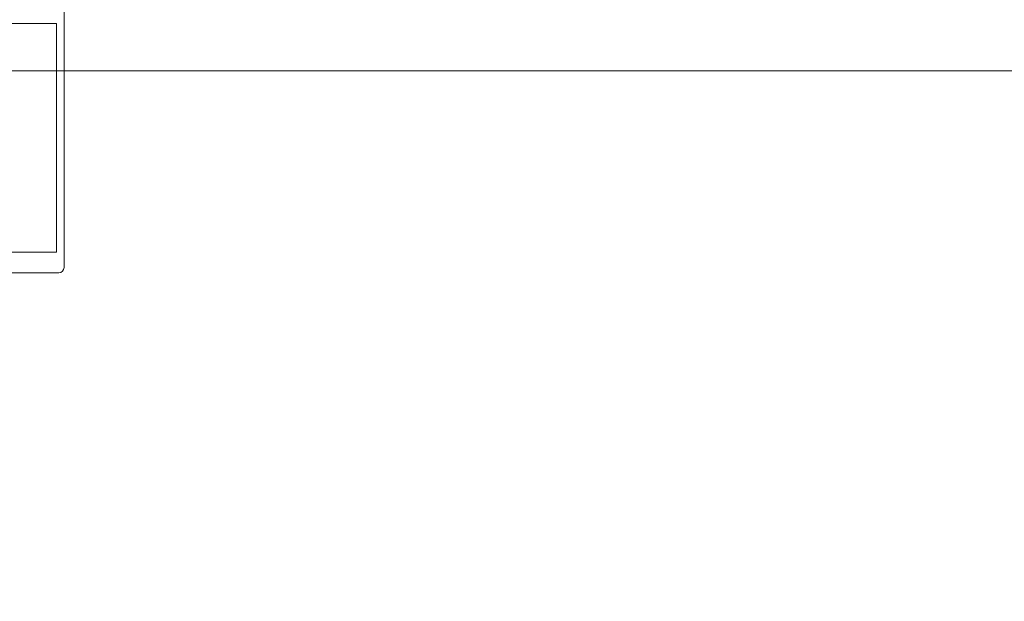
# Model space of a CAD drawing. Header units: centimetres. Extents: x -2424 to 1783, y 5 to 2907.
# Tile 40 of 99: x 337 to 365, y 991 to 1007. Entities that reach past the tile are written whole.
import ezdxf

# ---------------------------------------------------------------- set-up
doc = ezdxf.new("R2010")
doc.units = ezdxf.units.CM
doc.linetypes.add('Dash', pattern=[60, 30, -30])
doc.linetypes.add('Długa kreska', pattern=[142.875, 95.25, -47.625])
doc.layers.add('A-DETL', color=90, linetype='Continuous', lineweight=9)
doc.layers.add('A-DETL-GENF', color=92, linetype='Continuous', lineweight=9)

msp = doc.modelspace()

# ---------------------------------------------------------------- linework, layer by layer
at = {"layer": 'A-DETL', "color": 251, "linetype": 'Długa kreska', "lineweight": 9}
msp.add_line((1235.377, 1005.826), (294.377, 1005.826), dxfattribs=at)
at = {"layer": 'A-DETL', "color": 251, "linetype": 'Dash', "lineweight": 9}
msp.add_open_spline([(413.876, 1005.826), (413.877, 481.995), (413.877, 459.326), (364.503, 459.326), (291.377, 459.326)], degree=3, knots=[0, 0, 0, 0, 6.516551, 8.104138, 8.104138, 8.104138, 8.104138], dxfattribs=at)
at = {"layer": 'A-DETL-GENF', "color": 251, "lineweight": 9}
for p, q in [((338.167, 1001.232), (338.167, 1006.836)), ((338.377, 1001.176), (338.377, 1006.836)), ((338.377, 1000.326), (338.377, 1001.708)), ((333.527, 1000.176), (338.227, 1000.176))]:
    msp.add_line(p, q, dxfattribs=at)
at = {"layer": 'A-DETL-GENF', "color": 251, "lineweight": 9, "flags": 128}
for points in [[(337.782, 1008.266), (338.227, 1008.266), (338.227, 1008.536), (338.107, 1008.536), (338.107, 1008.596), (338.187, 1008.676), (338.377, 1008.676), (338.377, 1006.996), (338.377, 1006.676)], [(333.587, 1006.676), (333.587, 1006.996), (333.587, 1007.146), (334.757, 1007.146), (336.997, 1007.146), (338.167, 1007.146), (338.167, 1006.996), (338.167, 1006.676)], [(333.587, 1001.708), (333.587, 1000.756), (338.167, 1000.756), (338.167, 1001.708)]]:
    msp.add_lwpolyline(points, dxfattribs=at)
at = {"layer": 'A-DETL-GENF', "color": 251, "lineweight": 9}
msp.add_arc((338.227, 1000.326), 0.15, 270, 0, dxfattribs=at)

doc.saveas('drawing.dxf')
